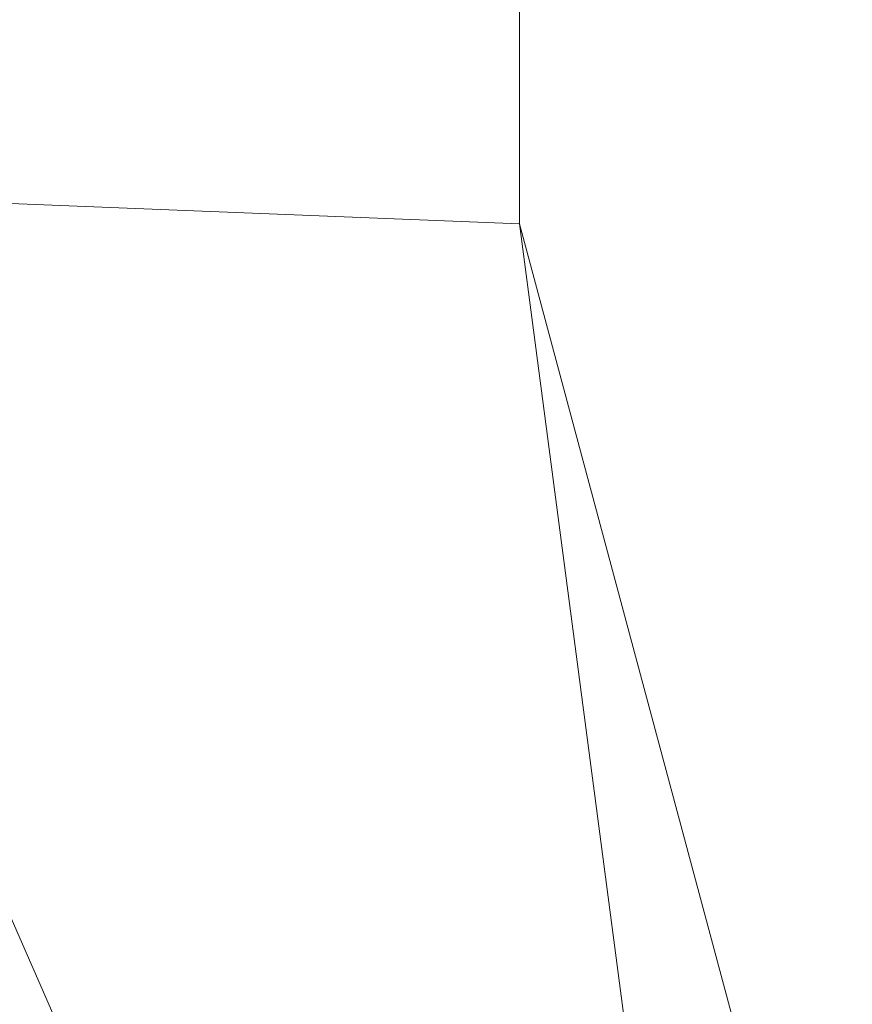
# Model space of a CAD drawing. Header units: millimetres. Extents: x -40.4 to 40.4, y -40.2 to 40.6.
# Tile 66 of 256: x -26.041 to -25.265, y -17.159 to -16.242. Entities that reach past the tile are written whole.
import ezdxf

# ---------------------------------------------------------------- set-up
doc = ezdxf.new("R2010")
doc.units = ezdxf.units.MM
doc.layers.add('E-ELEC-EQPM-OTLN', color=71, linetype='Continuous', lineweight=30)

# ---------------------------------------------------------------- blocks, each defined once
blk = doc.blocks.new('Future linear_ 1-gang frame - 2CKA001754A4498_Cover Frame 1gang studio white-6552-Vista 3D 1')
at = {"layer": 'E-ELEC-EQPM-OTLN', "lineweight": 9}
mesh = blk.add_polyface(dxfattribs=at)
corners = [(-25.575, -16.43184, -8.47015), (-25.575, -16.43184, -8.97015), (-25.575, -14.61146, -8.97015), (-25.575, 14.93945, -8.97015), (-25.575, 16.75984, -8.97015), (-25.575, 16.75984, -8.47015), (-25.575, 15.57936, -8.47015), (-25.575, 15.57936, -7.77015), (-25.575, -15.19638, -7.77015), (-25.575, -15.19638, -8.47015)]
mesh.append_faces([[corners[k] for k in face] for face in [(3, 6, 7, 8)]], dxfattribs={"vtx0": -1, "vtx3": -1})
mesh.append_faces([[corners[k] for k in face] for face in [(8, 9, 2, 3)]], dxfattribs={"vtx1": -1, "vtx3": -1})
mesh.append_faces([[corners[k] for k in face] for face in [(4, 5, 6, 3)]], dxfattribs={"vtx2": -1})
mesh.append_faces([[corners[k] for k in face] for face in [(9, 0, 1, 2)]], dxfattribs={"vtx3": -1})
mesh = blk.add_polyface(dxfattribs=at)
corners = [(-16.575, -26.59595, -9.67015), (-23.79628, -23.6048, -9.67015), (-26.78744, -16.38351, -9.67015), (-25.575, -16.43184, -8.97015), (-24.37288, -20.91256, -8.97015), (-21.08958, -24.18974, -8.97015), (-16.62333, -25.38351, -8.97015), (-25.29186, -19.99415, -9.67015), (-26.34572, -16.40112, -9.41513), (-20.18564, -25.10037, -9.67015), (-16.59261, -26.15424, -9.41513)]
mesh.append_faces([[corners[k] for k in face] for face in [(9, 10, 0), (10, 5, 6)]], dxfattribs={"vtx0": -1})
mesh.append_faces([[corners[k] for k in face] for face in [(5, 1, 4)]], dxfattribs={"vtx0": -1, "vtx1": -1})
mesh.append_faces([[corners[k] for k in face] for face in [(7, 8, 4), (5, 10, 9)]], dxfattribs={"vtx0": -1, "vtx1": -1, "vtx2": -1})
mesh.append_faces([[corners[k] for k in face] for face in [(4, 1, 7)]], dxfattribs={"vtx0": -1, "vtx2": -1})
mesh.append_faces([[corners[k] for k in face] for face in [(9, 1, 5)]], dxfattribs={"vtx1": -1, "vtx2": -1})
mesh.append_faces([[corners[k] for k in face] for face in [(8, 3, 4), (7, 2, 8)]], dxfattribs={"vtx2": -1})
mesh = blk.add_polyface(dxfattribs=at)
corners = [(-25.575, -16.43184, -8.47015), (-25.26998, -18.74871, -8.47015), (-24.3757, -20.90768, -8.47015), (-22.95312, -22.76163, -8.47015), (-21.09916, -24.18422, -8.47015), (-18.94019, -25.07849, -8.47015), (-16.62333, -25.38351, -8.47015), (-16.62333, -25.38351, -8.97015), (-21.08958, -24.18974, -8.97015), (-24.37288, -20.91256, -8.97015), (-25.575, -16.43184, -8.97015)]
mesh.append_faces([[corners[k] for k in face] for face in [(7, 5, 6)]], dxfattribs={"vtx0": -1})
mesh.append_faces([[corners[k] for k in face] for face in [(0, 1, 10)]], dxfattribs={"vtx1": -1})
mesh.append_faces([[corners[k] for k in face] for face in [(7, 8, 5), (4, 5, 8), (3, 4, 8), (2, 3, 9), (1, 2, 9), (9, 10, 1), (8, 9, 3)]], dxfattribs={"vtx1": -1, "vtx2": -1})

msp = doc.modelspace()

# ---------------------------------------------------------------- block references
at = {"layer": 'E-ELEC-EQPM-OTLN', "lineweight": 9}
msp.add_blockref('Future linear_ 1-gang frame - 2CKA001754A4498_Cover Frame 1gang studio white-6552-Vista 3D 1', (0, 0), dxfattribs=at)

doc.saveas('drawing.dxf')
